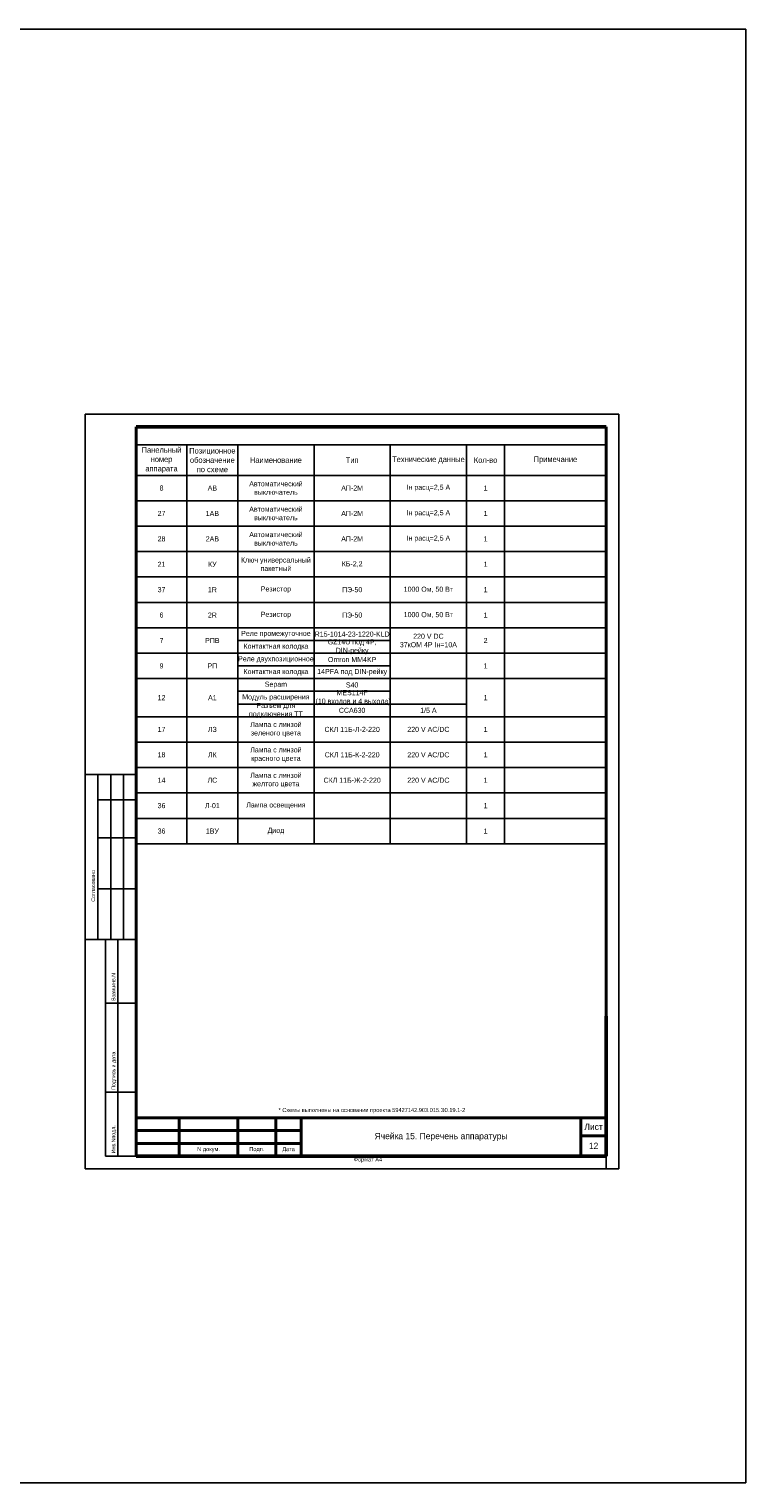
# Model space of a CAD drawing. Header units: millimetres. Extents: x 7700 to 12777, y -2533 to 2568.
# Tile 66 of 74: x 12458 to 12740, y 529 to 1101. Entities that reach past the tile are written whole.
import ezdxf

# ---------------------------------------------------------------- set-up
doc = ezdxf.new("R2010")
doc.units = ezdxf.units.MM
doc.layers.add('основная 0.5', color=7, linetype='Continuous', lineweight=50)
doc.styles.add('SIMPLEX', font='txt', dxfattribs={"height": 5})

msp = doc.modelspace()

# ---------------------------------------------------------------- linework, layer by layer
for p, q in [((12689.7, 949.5), (12479.7, 949.5)), ((12479.7, 949.5), (12479.7, 652.5)), ((12689.7, 652.5), (12689.7, 949.5)), ((12499.7, 937.4), (12519.7, 937.4)), ((12519.7, 937.4), (12539.7, 937.4)), ((12519.7, 937.4), (12519.7, 925.4)), ((12539.7, 937.4), (12569.7, 937.4)), ((12539.7, 937.4), (12539.7, 925.4)), ((12569.7, 937.4), (12569.7, 925.4)), ((12569.7, 937.4), (12599.7, 937.4)), ((12599.7, 937.4), (12629.7, 937.4)), ((12599.7, 937.4), (12599.7, 925.4)), ((12629.7, 937.4), (12644.7, 937.4)), ((12629.7, 937.4), (12629.7, 925.4)), ((12644.7, 937.4), (12684.7, 937.4)), ((12644.7, 937.4), (12644.7, 925.4)), ((12499.7, 925.4), (12684.7, 925.4)), ((12499.7, 925.4), (12519.7, 925.4)), ((12519.7, 925.4), (12539.7, 925.4)), ((12519.7, 925.4), (12519.7, 915.4)), ((12539.7, 925.4), (12569.7, 925.4)), ((12539.7, 925.4), (12539.7, 915.4)), ((12569.7, 925.4), (12569.7, 915.4)), ((12569.7, 925.4), (12599.7, 925.4)), ((12599.7, 925.4), (12629.7, 925.4)), ((12599.7, 925.4), (12599.7, 915.4)), ((12629.7, 925.4), (12644.7, 925.4)), ((12629.7, 925.4), (12629.7, 915.4)), ((12644.7, 925.4), (12684.7, 925.4)), ((12644.7, 925.4), (12644.7, 915.4)), ((12499.7, 915.4), (12539.7, 915.4)), ((12499.7, 915.4), (12684.7, 915.4)), ((12519.7, 915.4), (12519.7, 905.4)), ((12539.7, 915.4), (12539.7, 905.4)), ((12569.7, 915.4), (12684.7, 915.4)), ((12569.7, 915.4), (12569.7, 905.4)), ((12599.7, 915.4), (12599.7, 905.4)), ((12629.7, 915.4), (12629.7, 905.4)), ((12644.7, 915.4), (12644.7, 905.4)), ((12499.7, 905.4), (12539.7, 905.4)), ((12499.7, 905.4), (12684.7, 905.4)), ((12519.7, 905.4), (12519.7, 895.4)), ((12539.7, 905.4), (12539.7, 895.4)), ((12539.7, 905.4), (12569.7, 905.4)), ((12569.7, 905.4), (12684.7, 905.4)), ((12569.7, 905.4), (12569.7, 895.4)), ((12599.7, 905.4), (12599.7, 895.4)), ((12629.7, 905.4), (12629.7, 895.4)), ((12644.7, 905.4), (12644.7, 895.4)), ((12499.7, 895.4), (12684.7, 895.4)), ((12499.7, 895.4), (12684.7, 895.4)), ((12519.7, 895.4), (12519.7, 885.4)), ((12539.7, 895.4), (12539.7, 885.4)), ((12569.7, 895.4), (12569.7, 885.4)), ((12599.7, 895.4), (12599.7, 885.4)), ((12629.7, 895.4), (12629.7, 885.4)), ((12644.7, 895.4), (12644.7, 885.4)), ((12499.7, 885.4), (12684.7, 885.4)), ((12519.7, 885.4), (12519.7, 875.4)), ((12539.7, 885.4), (12539.7, 875.4)), ((12569.7, 885.4), (12569.7, 875.4)), ((12599.7, 885.4), (12599.7, 875.4)), ((12629.7, 885.4), (12629.7, 875.4)), ((12644.7, 885.4), (12644.7, 875.4)), ((12499.7, 875.4), (12684.7, 875.4)), ((12519.7, 875.4), (12519.7, 865.4)), ((12539.7, 875.4), (12539.7, 865.4)), ((12569.7, 875.4), (12569.7, 865.4)), ((12599.7, 875.4), (12599.7, 865.4)), ((12629.7, 875.4), (12629.7, 865.4)), ((12644.7, 875.4), (12644.7, 865.4)), ((12499.7, 865.4), (12684.7, 865.4)), ((12519.7, 865.4), (12519.7, 855.4)), ((12539.7, 865.4), (12539.7, 855.4)), ((12569.7, 865.4), (12569.7, 855.4)), ((12599.7, 865.4), (12599.7, 855.4)), ((12629.7, 865.4), (12629.7, 855.4)), ((12644.7, 865.4), (12644.7, 855.4)), ((12539.7, 860.4), (12599.7, 860.4)), ((12499.7, 855.4), (12684.7, 855.4)), ((12519.7, 855.4), (12519.7, 845.4)), ((12539.7, 855.4), (12539.7, 845.4)), ((12569.7, 855.4), (12569.7, 845.4)), ((12599.7, 855.4), (12599.7, 780.4)), ((12629.7, 855.4), (12629.7, 845.4)), ((12644.7, 855.4), (12644.7, 845.4)), ((12539.7, 850.4), (12599.7, 850.4)), ((12499.7, 845.4), (12684.7, 845.4)), ((12519.7, 845.4), (12519.7, 830.4)), ((12539.7, 845.4), (12539.7, 830.4)), ((12569.7, 845.4), (12569.7, 830.4)), ((12629.7, 845.4), (12629.7, 805.25)), ((12644.7, 845.4), (12644.7, 802.32)), ((12539.7, 840.4), (12599.7, 840.4)), ((12539.7, 835.4), (12629.7, 835.4)), ((12499.7, 830.4), (12684.7, 830.4)), ((12519.7, 830.4), (12519.7, 820.4)), ((12539.7, 830.4), (12539.7, 820.4)), ((12569.7, 830.4), (12569.7, 820.4)), ((12629.7, 830.4), (12629.7, 820.4)), ((12644.7, 830.4), (12644.7, 820.4)), ((12499.7, 820.4), (12684.7, 820.4)), ((12519.7, 820.4), (12519.7, 810.4)), ((12539.7, 820.4), (12539.7, 810.4)), ((12569.7, 820.4), (12569.7, 810.4)), ((12629.7, 820.4), (12629.7, 810.4)), ((12644.7, 820.4), (12644.7, 810.4)), ((12499.7, 807.69), (12479.7, 807.69)), ((12484.7, 742.69), (12484.7, 807.69)), ((12489.7, 742.69), (12489.7, 807.69)), ((12494.7, 742.69), (12494.7, 807.69)), ((12499.7, 810.4), (12684.7, 810.4)), ((12519.7, 810.4), (12519.7, 800.4)), ((12539.7, 810.4), (12539.7, 800.4)), ((12569.7, 810.4), (12569.7, 800.4)), ((12629.7, 810.4), (12629.7, 800.4)), ((12644.7, 810.4), (12644.7, 800.4)), ((12484.7, 797.69), (12499.7, 797.69)), ((12499.7, 800.4), (12684.7, 800.4)), ((12519.7, 800.4), (12519.7, 790.4)), ((12539.7, 800.4), (12539.7, 790.4)), ((12569.7, 800.4), (12569.7, 790.4)), ((12629.7, 800.4), (12629.7, 790.4)), ((12644.7, 800.4), (12644.7, 790.4)), ((12499.7, 790.4), (12684.7, 790.4)), ((12519.7, 790.4), (12519.7, 780.4)), ((12539.7, 790.4), (12539.7, 780.4)), ((12569.7, 790.4), (12569.7, 780.4)), ((12629.7, 790.4), (12629.7, 780.4)), ((12644.7, 790.4), (12644.7, 780.4)), ((12484.7, 782.69), (12499.7, 782.69)), ((12499.7, 780.4), (12684.7, 780.4)), ((12484.7, 762.69), (12499.7, 762.69)), ((12479.7, 742.69), (12499.7, 742.69)), ((12487.7, 657.5), (12487.7, 742.69)), ((12492.57, 657.5), (12492.57, 742.69)), ((12487.7, 717.69), (12499.7, 717.69)), ((12487.7, 682.69), (12499.7, 682.69)), ((12479.7, 652.5), (12689.7, 652.5)), ((12487.7, 657.5), (12499.7, 657.5)), ((12684.7, 652.5), (12684.7, 657.5))]:
    msp.add_line(p, q)
at = {"lineweight": 40}
for p, q in [((12684.7, 944.5), (12684.7, 657.5)), ((12499.7, 672.49), (12564.7, 672.49)), ((12674.7, 672.5), (12674.7, 657.5)), ((12499.7, 667.49), (12564.7, 667.49)), ((12674.7, 665.5), (12684.7, 665.5)), ((12499.7, 662.49), (12564.7, 662.49)), ((12499.7, 657.5), (12684.7, 657.5))]:
    msp.add_line(p, q, dxfattribs=at)
at = {"color": 2}
msp.add_lwpolyline([(7701.96, 1101.04), (12739.64, 1101.04), (12739.64, 528.85), (7701.96, 528.85)], close=True, dxfattribs=at)
at = {"layer": 'основная 0.5', "lineweight": 40}
for p, q in [((12499.7, 657.5), (12499.7, 944.5)), ((12516.7, 657.5), (12516.7, 672.49)), ((12539.7, 657.5), (12539.7, 672.49)), ((12554.7, 657.5), (12554.7, 672.49)), ((12564.7, 657.5), (12564.7, 672.5)), ((12564.7, 672.5), (12684.7, 672.5))]:
    msp.add_line(p, q, dxfattribs=at)
at = {"layer": 'основная 0.5', "color": 0}
for p, q in [((12499.7, 944.5), (12684.7, 944.5)), ((12684.7, 657.5), (12684.7, 712.5)), ((12499.7, 657.5), (12684.7, 657.5))]:
    msp.add_line(p, q, dxfattribs=at)

# ---------------------------------------------------------------- texts
at = {"linetype": 'Continuous', "style": 'SIMPLEX'}
for s, p in [('Согласовано', (12483.53, 757.56)), ('Взам.инв.N', (12491.53, 718.56)), ('Подпись и дата', (12491.53, 683.56)), ('Инв.Nподл.', (12491.53, 658.56))]:
    msp.add_text(s, height=1.5, rotation=90, dxfattribs=at).set_placement(p)
at = {"attachment_point": 5, "style": 'SIMPLEX'}
for s, insert, char_height, width in [('Панельный номер аппарата', (12509.7, 931.4), 2.2, 20), ('Позиционное обозначение по схеме', (12529.7, 931.4), 2.2, 20), ('Наименование', (12554.7, 931.4), 2.2, 30), ('Тип', (12584.7, 931.4), 2.2, 30), ('Технические данные', (12614.7, 931.4), 2.2, 30), ('Кол-во', (12637.2, 931.4), 2.2, 15), ('Примечание', (12664.7, 931.4), 2.2, 40), ('8', (12509.7, 920.4), 2, 20), ('АВ', (12529.7, 920.4), 2, 20), ('Автоматический выключатель ', (12554.7, 920.4), 2, 30), ('АП-2М', (12584.7, 920.4), 2, 30), ('Iн расц=2,5 А', (12614.7, 920.4), 2, 30), ('1', (12637.2, 920.4), 2, 15), ('27', (12509.7, 910.4), 2, 20), ('1АВ', (12529.7, 910.4), 2, 20), ('Автоматический выключатель', (12554.7, 910.4), 2, 30), ('АП-2М', (12584.7, 910.4), 2, 30), ('Iн расц=2,5 А', (12614.7, 910.4), 2, 30), ('1', (12637.2, 910.4), 2, 15), ('28', (12509.7, 900.4), 2, 20), ('2АВ', (12529.7, 900.4), 2, 20), ('Автоматический выключатель', (12554.7, 900.4), 2, 30), ('АП-2М', (12584.7, 900.4), 2, 30), ('Iн расц=2,5 А', (12614.7, 900.4), 2, 30), ('1', (12637.2, 900.4), 2, 15), ('Ключ универсальный пакетный ', (12554.7, 890.4), 2, 30), ('21', (12509.7, 890.4), 2, 20), ('КУ', (12529.7, 890.4), 2, 20), ('КБ-2,2', (12584.7, 890.4), 2, 30), ('1', (12637.2, 890.4), 2, 15), ('37', (12509.7, 880.4), 2, 20), ('1R', (12529.7, 880.4), 2, 20), ('Резистор', (12554.7, 880.4), 2, 30), ('ПЭ-50', (12584.7, 880.4), 2, 30), ('\\pt24;1000 Ом, 50 Вт', (12614.7, 880.4), 2, 30), ('1', (12637.2, 880.4), 2, 15), ('6', (12509.7, 870.4), 2, 20), ('2R', (12529.7, 870.4), 2, 20), ('Резистор', (12554.7, 870.4), 2, 30), ('ПЭ-50', (12584.7, 870.4), 2, 30), ('\\pt24;1000 Ом, 50 Вт', (12614.7, 870.4), 2, 30), ('1', (12637.2, 870.4), 2, 15), ('Реле промежуточное', (12554.7, 862.9), 2, 30), ('R15-1014-23-1220-KLD', (12584.7, 862.9), 2, 30), ('7', (12509.7, 860.4), 2, 20), ('РПВ', (12529.7, 860.4), 2, 20), ('Контактная колодка', (12554.7, 857.9), 2, 30), ('GZ14U под 4Р, DIN-рейку', (12584.7, 857.9), 2, 30), ('220 V DC\\P37кОМ 4Р Iн=10А', (12614.7, 860.4), 2, 30), ('2', (12637.2, 860.4), 2, 15), ('Реле двухпозиционное ', (12554.7, 852.9), 2, 30), ('Omron MM4KP', (12584.7, 852.9), 2, 30), ('9', (12509.7, 850.4), 2, 20), ('РП', (12529.7, 850.4), 2, 20), ('Контактная колодка', (12554.7, 847.9), 2, 30), ('14PFA под DIN-рейку', (12584.7, 847.9), 2, 30), ('1', (12637.2, 850.4), 2, 15), ('Sepam  ', (12554.7, 842.9), 2, 30), ('S40', (12584.7, 842.9), 2, 30), ('12', (12509.7, 837.9), 2, 20), ('A1', (12529.7, 837.9), 2, 20), ('Модуль расширения ', (12554.7, 837.9), 2, 30), ('Разъем для подключения ТТ', (12554.7, 832.9), 2, 30), ('MES114F\\P (10 входов и 4 выхода)', (12584.7, 837.9), 2, 30), ('1', (12637.2, 837.9), 2, 15), ('CCA630', (12584.7, 832.9), 2, 30), ('1/5 А', (12614.7, 832.9), 2, 30), ('17', (12509.7, 825.4), 2, 20), ('ЛЗ', (12529.7, 825.4), 2, 20), ('Лампа с линзой зеленого цвета', (12554.7, 825.4), 2, 30), ('СКЛ 11Б-Л-2-220', (12584.7, 825.4), 2, 30), ('220 V АС/DC', (12614.7, 825.4), 2, 30), ('1', (12637.2, 825.4), 2, 15), ('Лампа с линзой красного цвета', (12554.7, 815.4), 2, 30), ('18', (12509.7, 815.4), 2, 20), ('ЛК', (12529.7, 815.4), 2, 20), ('СКЛ 11Б-К-2-220', (12584.7, 815.4), 2, 30), ('220 V АС/DC', (12614.7, 815.4), 2, 30), ('1', (12637.2, 815.4), 2, 15), ('Лампа с линзой желтого цвета', (12554.7, 805.4), 2, 30), ('220 V АС/DC', (12614.7, 805.4), 2, 30), ('14', (12509.7, 805.4), 2, 20), ('ЛС', (12529.7, 805.4), 2, 20), ('СКЛ 11Б-Ж-2-220', (12584.7, 805.4), 2, 30), ('1', (12637.2, 805.4), 2, 15), ('36', (12509.7, 795.4), 2, 20), ('Л-01', (12529.7, 795.4), 2, 20), ('Лампа освещения', (12554.7, 795.4), 2, 30), ('1', (12637.2, 795.4), 2, 15), ('36', (12509.7, 785.4), 2, 20), ('1ВУ', (12529.7, 785.4), 2, 20), ('Диод', (12554.7, 785.4), 2, 30), ('1', (12637.2, 785.4), 2, 15)]:
    msp.add_mtext(s, dxfattribs=dict(at, insert=insert, char_height=char_height, width=width))
at = {"lineweight": 35, "attachment_point": 5, "line_spacing_factor": 0.8, "style": 'SIMPLEX'}
for s, insert, char_height, width in [('\\pi-4.8,l6.4,t6.4;*^IСхемы выполнены на основании проекта 59427142.903.015.Э0.19.1-2', (12591.67, 675.37), 1.6, 185), ('Лист', (12679.7, 669), 2.5, 10), ('Ячейка 15. Перечень аппаратуры', (12619.7, 665), 2.5, 110), ('N докум.', (12528.2, 659.99), 1.6, 23), ('Подп.', (12547.2, 659.99), 1.6, 15), ('Дата', (12559.7, 659.99), 1.6, 10), ('12', (12679.7, 661.5), 2.5, 10)]:
    msp.add_mtext(s, dxfattribs=dict(at, insert=insert, char_height=char_height, width=width))
at = {"lineweight": 30, "insert": (12585.3, 656.97), "char_height": 1.6, "attachment_point": 1, "style": 'SIMPLEX'}
msp.add_mtext_dynamic_manual_height_columns('Формат А4', width=45.8537, gutter_width=12.5, heights=[0], dxfattribs=at)

doc.saveas('drawing.dxf')
